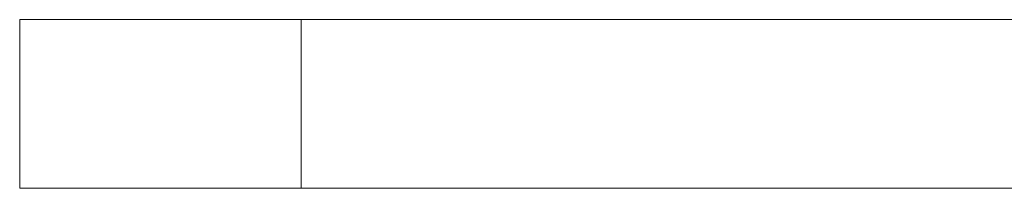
# Model space of a CAD drawing. Header units: millimetres. Extents: x 0 to 210, y 0 to 297.
# Tile 13 of 38: x 48.59 to 66.09, y 174.19 to 177.19. Entities that reach past the tile are written whole.
import ezdxf

# ---------------------------------------------------------------- set-up
doc = ezdxf.new("R2010")
doc.units = ezdxf.units.MM

msp = doc.modelspace()

# ---------------------------------------------------------------- linework, layer by layer
at = {"color": 7, "linetype": 'Continuous', "lineweight": 15}
for p, q in [((48.592, 174.191), (48.592, 177.191)), ((48.592, 177.191), (53.592, 177.191)), ((53.592, 177.191), (53.592, 174.191)), ((53.592, 177.191), (93.592, 177.191)), ((53.592, 174.191), (48.592, 174.191)), ((53.592, 174.191), (93.592, 174.191))]:
    msp.add_line(p, q, dxfattribs=at)

doc.saveas('drawing.dxf')
